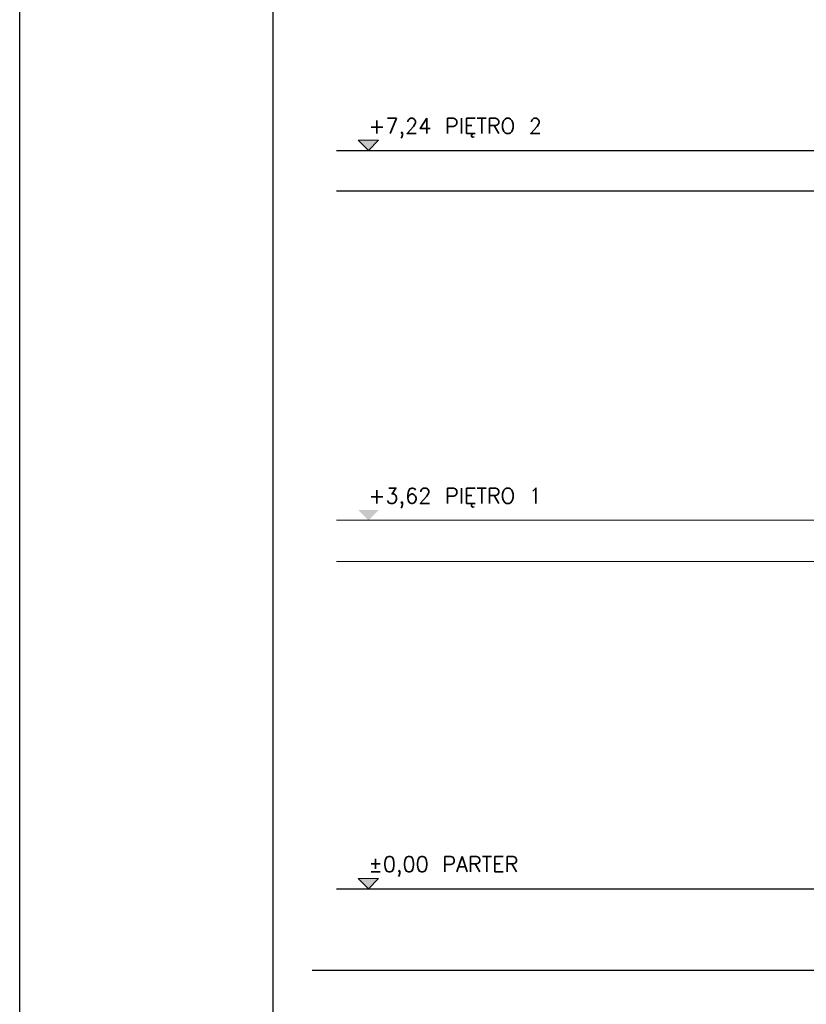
# Model space of a CAD drawing. Extents: x -220312 to -8310, y -91840 to 81907.
# Tile 124 of 128: x -50310 to -42594, y -44486 to -34830. Entities that reach past the tile are written whole.
import ezdxf

# ---------------------------------------------------------------- set-up
doc = ezdxf.new("R2010")
doc.units = 0
doc.header["$MEASUREMENT"] = 0
doc.layers.add('#ks', color=34, linetype='Continuous', lineweight=30)
doc.layers.add('Istniejące stropy_Nr_Pióra__5', color=7, linetype='Continuous', lineweight=13)
doc.styles.get("Standard").update_dxf_attribs({"font": 'txt', "bigfont": 'BIGFONT.SHX'})

# ---------------------------------------------------------------- blocks, each defined once
blk = doc.blocks.new('A$C382C6C0C')
at = {"layer": '#ks', "color": 7, "lineweight": -3}
for p, q in [((-248.51, -2909), (-248.51, 61)), ((0, -2848), (0, 0))]:
    blk.add_line(p, q, dxfattribs=at)

msp = doc.modelspace()

# ---------------------------------------------------------------- hatches: boundary and pattern name
at = {"layer": 'Istniejące stropy_Nr_Pióra__5', "linetype": 'Continuous'}
for points in [[(-46889, -36112.5), (-46789, -36012.5), (-46989, -36012.5)], [(-46889, -39739.1), (-46789, -39639.1), (-46989, -39639.1)], [(-46889, -43352.5), (-46789, -43252.5), (-46989, -43252.5)]]:
    msp.add_hatch(color=256, dxfattribs=at).paths.add_polyline_path(points)

# ---------------------------------------------------------------- linework, layer by layer
for p, q in [((-47202.4, -36112.5), (-9364.5, -36112.5)), ((-9364.5, -36512.5), (-47202.4, -36512.5)), ((-47202.4, -43352.5), (-9364.5, -43352.5)), ((-47442.4, -44152), (-9364.5, -44152))]:
    msp.add_line(p, q)
for p, q in [((-46889, -36112.5), (-46989, -36012.5)), ((-46989, -36012.5), (-46789, -36012.5)), ((-46789, -36012.5), (-46889, -36112.5)), ((-9364.5, -39737.5), (-47202.4, -39737.5)), ((-9364.5, -40142.5), (-47202.4, -40142.5)), ((-46889, -43352.5), (-46989, -43252.5)), ((-46989, -43252.5), (-46789, -43252.5)), ((-46789, -43252.5), (-46889, -43352.5))]:
    msp.add_line(p, q, dxfattribs=at)

# ---------------------------------------------------------------- block references
at = {"layer": '#ks', "color": 1, "lineweight": 35, "xscale": 10, "yscale": 10, "zscale": 10}
msp.add_blockref('A$C382C6C0C', (-47824.7, -29155), dxfattribs=at)

# ---------------------------------------------------------------- texts
at = {"layer": 'Istniejące stropy_Nr_Pióra__5', "linetype": 'Continuous', "insert": (-46889, -35992.5), "char_height": 150, "attachment_point": 7}
msp.add_mtext('\\pxql;\\A1;+7,24 PIĘTRO 2', dxfattribs=at)
at = {"layer": 'Istniejące stropy_Nr_Pióra__5', "linetype": 'Continuous', "char_height": 150, "attachment_point": 7}
for s, insert, width in [('\\pxql;\\A1;+3,62 PIĘTRO 1', (-46889, -39619.1), 2599.935), ('\\A1;\\pxql;±0,00 PARTER', (-46889, -43232.5), 1958.426)]:
    msp.add_mtext(s, dxfattribs=dict(at, insert=insert, width=width))

doc.saveas('drawing.dxf')
